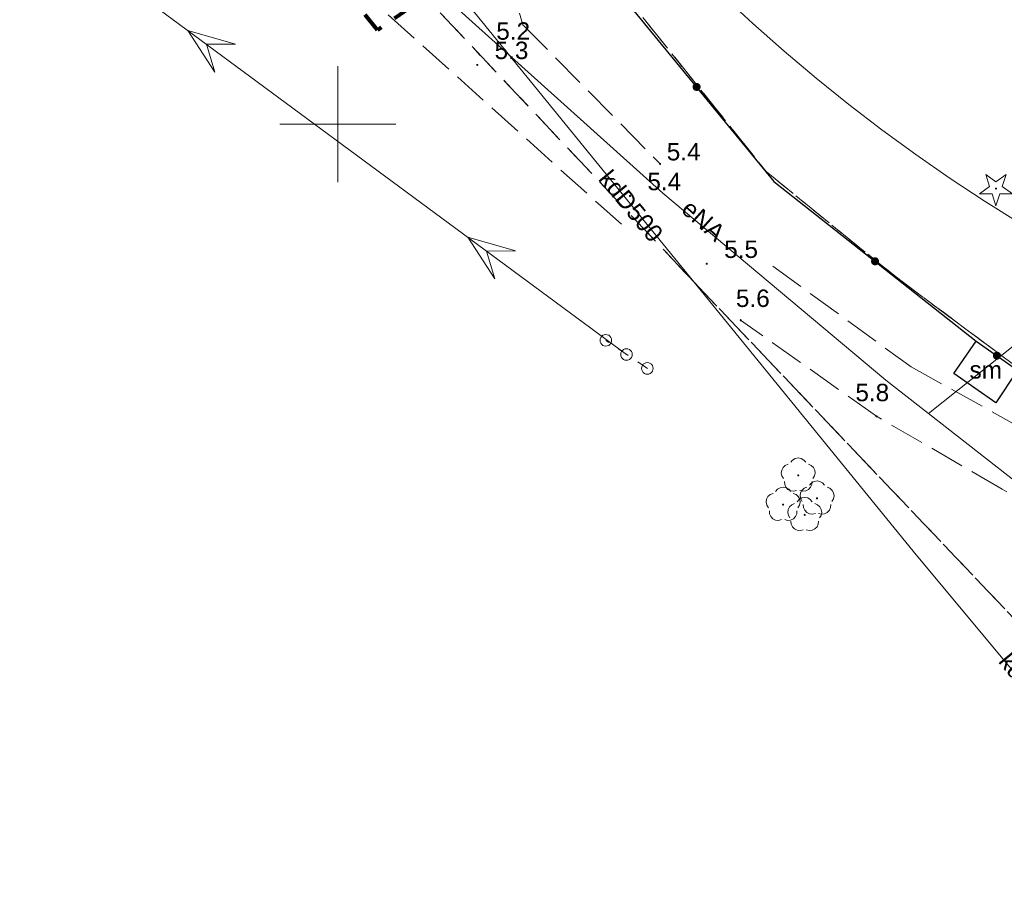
# Model space of a CAD drawing. Extents: x 5474185 to 5474933, y 5916077 to 5916824.
# Tile 122 of 256: x 5474536 to 5474579, y 5916216 to 5916255. Entities that reach past the tile are written whole.
import ezdxf
from ezdxf.enums import TextEntityAlignment as Align

# ---------------------------------------------------------------- set-up
doc = ezdxf.new("R2010")
doc.units = 0
for name, pattern in [('216-500', [2.5, 1.5, -1]), ('PRZER1-1', [1, 0.5, -0.5]), ('PRZER3-1', [2, 1.5, -0.5])]:
    doc.linetypes.add(name, pattern=pattern)
for name, color, linetype, lineweight in [('GESKKL', 253, 'CONTINUOUS', 18), ('GESUZY', 253, 'CONTINUOUS', 18), ('GSLKOG', 253, 'CONTINUOUS', 35), ('GSPRDI', 253, 'CONTINUOUS', 18), ('GSPRDL', 253, 'CONTINUOUS', 18), ('GSPWPN', 253, 'CONTINUOUS', 13), ('GSPWPN_O', 253, 'CONTINUOUS', 13), ('GSSISM', 253, 'CONTINUOUS', 25), ('GSSISM_O', 253, 'CONTINUOUS', 25), ('GSSKOA', 253, 'CONTINUOUS', 18), ('GULEPR', 254, 'CONTINUOUS', 18), ('GULEPR_O', 254, 'CONTINUOUS', 18), ('GULKPR', 7, 'CONTINUOUS', 18), ('GULKPR_O', 254, 'CONTINUOUS', 18), ('GUPISN', 253, 'CONTINUOUS', 18), ('IS HP zasięg', 251, 'CONTINUOUS', 20), ('Ramka sekcyjna', 253, 'CONTINUOUS', 18), ('Sieć wodociągowa', 253, 'CONTINUOUS', 40)]:
    doc.layers.add(name, color=color, linetype=linetype, lineweight=lineweight)
doc.styles.add('Arial', font='arial.ttf')

msp = doc.modelspace()

# ---------------------------------------------------------------- hatches: boundary and pattern name
at = {"layer": 'GSLKOG'}
for points in [[(5474565.442587, 5916251.435868), (5474565.398112, 5916251.446309), (5474565.357854, 5916251.467905), (5474565.324557, 5916251.499183), (5474565.300491, 5916251.538014), (5474565.287295, 5916251.581752), (5474565.285868, 5916251.627413), (5474565.296309, 5916251.671888), (5474565.317905, 5916251.712146), (5474565.349183, 5916251.745443), (5474565.388014, 5916251.769509), (5474565.431752, 5916251.782705), (5474565.477413, 5916251.784132), (5474565.521888, 5916251.773691), (5474565.562146, 5916251.752095), (5474565.595443, 5916251.720817), (5474565.619509, 5916251.681986), (5474565.632705, 5916251.638248), (5474565.634132, 5916251.592587), (5474565.623691, 5916251.548112), (5474565.602095, 5916251.507854), (5474565.570817, 5916251.474557), (5474565.531986, 5916251.450491), (5474565.488248, 5916251.437295)], [(5474565.442587, 5916251.435868), (5474565.398112, 5916251.446309), (5474565.357854, 5916251.467905), (5474565.324557, 5916251.499183), (5474565.300491, 5916251.538014), (5474565.287295, 5916251.581752), (5474565.285868, 5916251.627413), (5474565.296309, 5916251.671888), (5474565.317905, 5916251.712146), (5474565.349183, 5916251.745443), (5474565.388014, 5916251.769509), (5474565.431752, 5916251.782705), (5474565.477413, 5916251.784132), (5474565.521888, 5916251.773691), (5474565.562146, 5916251.752095), (5474565.595443, 5916251.720817), (5474565.619509, 5916251.681986), (5474565.632705, 5916251.638248), (5474565.634132, 5916251.592587), (5474565.623691, 5916251.548112), (5474565.602095, 5916251.507854), (5474565.570817, 5916251.474557), (5474565.531986, 5916251.450491), (5474565.488248, 5916251.437295)], [(5474573.170376, 5916243.92119), (5474573.124697, 5916243.921839), (5474573.080741, 5916243.934289), (5474573.041506, 5916243.95769), (5474573.009665, 5916243.990449), (5474572.987387, 5916244.030333), (5474572.97619, 5916244.074624), (5474572.976839, 5916244.120303), (5474572.989289, 5916244.164259), (5474573.01269, 5916244.203494), (5474573.045449, 5916244.235335), (5474573.085333, 5916244.257613), (5474573.129624, 5916244.26881), (5474573.175303, 5916244.268161), (5474573.219259, 5916244.255711), (5474573.258494, 5916244.23231), (5474573.290335, 5916244.199551), (5474573.312613, 5916244.159667), (5474573.32381, 5916244.115376), (5474573.323161, 5916244.069697), (5474573.310711, 5916244.025741), (5474573.28731, 5916243.986506), (5474573.254551, 5916243.954665), (5474573.214667, 5916243.932387)], [(5474573.170376, 5916243.92119), (5474573.124697, 5916243.921839), (5474573.080741, 5916243.934289), (5474573.041506, 5916243.95769), (5474573.009665, 5916243.990449), (5474572.987387, 5916244.030333), (5474572.97619, 5916244.074624), (5474572.976839, 5916244.120303), (5474572.989289, 5916244.164259), (5474573.01269, 5916244.203494), (5474573.045449, 5916244.235335), (5474573.085333, 5916244.257613), (5474573.129624, 5916244.26881), (5474573.175303, 5916244.268161), (5474573.219259, 5916244.255711), (5474573.258494, 5916244.23231), (5474573.290335, 5916244.199551), (5474573.312613, 5916244.159667), (5474573.32381, 5916244.115376), (5474573.323161, 5916244.069697), (5474573.310711, 5916244.025741), (5474573.28731, 5916243.986506), (5474573.254551, 5916243.954665), (5474573.214667, 5916243.932387)], [(5474578.385167, 5916239.85563), (5474578.340542, 5916239.865411), (5474578.299969, 5916239.886407), (5474578.266213, 5916239.91719), (5474578.241575, 5916239.955661), (5474578.227732, 5916239.999197), (5474578.22563, 5916240.044833), (5474578.235411, 5916240.089458), (5474578.256407, 5916240.130031), (5474578.28719, 5916240.163787), (5474578.325661, 5916240.188425), (5474578.369197, 5916240.202268), (5474578.414833, 5916240.20437), (5474578.459458, 5916240.194589), (5474578.500031, 5916240.173593), (5474578.533787, 5916240.14281), (5474578.558425, 5916240.104339), (5474578.572268, 5916240.060803), (5474578.57437, 5916240.015167), (5474578.564589, 5916239.970542), (5474578.543593, 5916239.929969), (5474578.51281, 5916239.896213), (5474578.474339, 5916239.871575), (5474578.430803, 5916239.857732)], [(5474578.385167, 5916239.85563), (5474578.340542, 5916239.865411), (5474578.299969, 5916239.886407), (5474578.266213, 5916239.91719), (5474578.241575, 5916239.955661), (5474578.227732, 5916239.999197), (5474578.22563, 5916240.044833), (5474578.235411, 5916240.089458), (5474578.256407, 5916240.130031), (5474578.28719, 5916240.163787), (5474578.325661, 5916240.188425), (5474578.369197, 5916240.202268), (5474578.414833, 5916240.20437), (5474578.459458, 5916240.194589), (5474578.500031, 5916240.173593), (5474578.533787, 5916240.14281), (5474578.558425, 5916240.104339), (5474578.572268, 5916240.060803), (5474578.57437, 5916240.015167), (5474578.564589, 5916239.970542), (5474578.543593, 5916239.929969), (5474578.51281, 5916239.896213), (5474578.474339, 5916239.871575), (5474578.430803, 5916239.857732)]]:
    msp.add_hatch(color=256, dxfattribs=at).paths.add_polyline_path(points)
at = {"layer": 'GSPRDI'}
msp.add_hatch(color=256, dxfattribs=at).paths.add_polyline_path([(5474578.36, 5916247.185), (5474578.346094, 5916247.187202), (5474578.33355, 5916247.193594), (5474578.323594, 5916247.20355), (5474578.317202, 5916247.216094), (5474578.315, 5916247.23), (5474578.317202, 5916247.243906), (5474578.323594, 5916247.25645), (5474578.33355, 5916247.266406), (5474578.346094, 5916247.272798), (5474578.36, 5916247.275), (5474578.373906, 5916247.272798), (5474578.38645, 5916247.266406), (5474578.396406, 5916247.25645), (5474578.402798, 5916247.243906), (5474578.405, 5916247.23), (5474578.402798, 5916247.216094), (5474578.396406, 5916247.20355), (5474578.38645, 5916247.193594), (5474578.373906, 5916247.187202)])
at = {"layer": 'GSPRDL'}
for points in [[(5474569.84, 5916234.825), (5474569.826094, 5916234.827202), (5474569.81355, 5916234.833594), (5474569.803594, 5916234.84355), (5474569.797202, 5916234.856094), (5474569.795, 5916234.87), (5474569.797202, 5916234.883906), (5474569.803594, 5916234.89645), (5474569.81355, 5916234.906406), (5474569.826094, 5916234.912798), (5474569.84, 5916234.915), (5474569.853906, 5916234.912798), (5474569.86645, 5916234.906406), (5474569.876406, 5916234.89645), (5474569.882798, 5916234.883906), (5474569.885, 5916234.87), (5474569.882798, 5916234.856094), (5474569.876406, 5916234.84355), (5474569.86645, 5916234.833594), (5474569.853906, 5916234.827202)], [(5474570.65, 5916233.835), (5474570.636094, 5916233.837202), (5474570.62355, 5916233.843594), (5474570.613594, 5916233.85355), (5474570.607202, 5916233.866094), (5474570.605, 5916233.88), (5474570.607202, 5916233.893906), (5474570.613594, 5916233.90645), (5474570.62355, 5916233.916406), (5474570.636094, 5916233.922798), (5474570.65, 5916233.925), (5474570.663906, 5916233.922798), (5474570.67645, 5916233.916406), (5474570.686406, 5916233.90645), (5474570.692798, 5916233.893906), (5474570.695, 5916233.88), (5474570.692798, 5916233.866094), (5474570.686406, 5916233.85355), (5474570.67645, 5916233.843594), (5474570.663906, 5916233.837202)], [(5474569.19, 5916233.565), (5474569.176094, 5916233.567202), (5474569.16355, 5916233.573594), (5474569.153594, 5916233.58355), (5474569.147202, 5916233.596094), (5474569.145, 5916233.61), (5474569.147202, 5916233.623906), (5474569.153594, 5916233.63645), (5474569.16355, 5916233.646406), (5474569.176094, 5916233.652798), (5474569.19, 5916233.655), (5474569.203906, 5916233.652798), (5474569.21645, 5916233.646406), (5474569.226406, 5916233.63645), (5474569.232798, 5916233.623906), (5474569.235, 5916233.61), (5474569.232798, 5916233.596094), (5474569.226406, 5916233.58355), (5474569.21645, 5916233.573594), (5474569.203906, 5916233.567202)], [(5474570.12, 5916233.125), (5474570.106094, 5916233.127202), (5474570.09355, 5916233.133594), (5474570.083594, 5916233.14355), (5474570.077202, 5916233.156094), (5474570.075, 5916233.17), (5474570.077202, 5916233.183906), (5474570.083594, 5916233.19645), (5474570.09355, 5916233.206406), (5474570.106094, 5916233.212798), (5474570.12, 5916233.215), (5474570.133906, 5916233.212798), (5474570.14645, 5916233.206406), (5474570.156406, 5916233.19645), (5474570.162798, 5916233.183906), (5474570.165, 5916233.17), (5474570.162798, 5916233.156094), (5474570.156406, 5916233.14355), (5474570.14645, 5916233.133594), (5474570.133906, 5916233.127202)]]:
    msp.add_hatch(color=256, dxfattribs=at).paths.add_polyline_path(points)
at = {"layer": 'GSPWPN'}
for points in [[(5474556.01, 5916252.515), (5474555.998353, 5916252.516533), (5474555.9875, 5916252.521029), (5474555.97818, 5916252.52818), (5474555.971029, 5916252.5375), (5474555.966533, 5916252.548353), (5474555.965, 5916252.56), (5474555.966533, 5916252.571647), (5474555.971029, 5916252.5825), (5474555.97818, 5916252.59182), (5474555.9875, 5916252.598971), (5474555.998353, 5916252.603467), (5474556.01, 5916252.605), (5474556.021647, 5916252.603467), (5474556.0325, 5916252.598971), (5474556.04182, 5916252.59182), (5474556.048971, 5916252.5825), (5474556.053467, 5916252.571647), (5474556.055, 5916252.56), (5474556.053467, 5916252.548353), (5474556.048971, 5916252.5375), (5474556.04182, 5916252.52818), (5474556.0325, 5916252.521029), (5474556.021647, 5916252.516533)], [(5474563.89, 5916248.245), (5474563.878353, 5916248.246533), (5474563.8675, 5916248.251029), (5474563.85818, 5916248.25818), (5474563.851029, 5916248.2675), (5474563.846533, 5916248.278353), (5474563.845, 5916248.29), (5474563.846533, 5916248.301647), (5474563.851029, 5916248.3125), (5474563.85818, 5916248.32182), (5474563.8675, 5916248.328971), (5474563.878353, 5916248.333467), (5474563.89, 5916248.335), (5474563.901647, 5916248.333467), (5474563.9125, 5916248.328971), (5474563.92182, 5916248.32182), (5474563.928971, 5916248.3125), (5474563.933467, 5916248.301647), (5474563.935, 5916248.29), (5474563.933467, 5916248.278353), (5474563.928971, 5916248.2675), (5474563.92182, 5916248.25818), (5474563.9125, 5916248.251029), (5474563.901647, 5916248.246533)], [(5474562.59, 5916246.865), (5474562.578353, 5916246.866533), (5474562.5675, 5916246.871029), (5474562.55818, 5916246.87818), (5474562.551029, 5916246.8875), (5474562.546533, 5916246.898353), (5474562.545, 5916246.91), (5474562.546533, 5916246.921647), (5474562.551029, 5916246.9325), (5474562.55818, 5916246.94182), (5474562.5675, 5916246.948971), (5474562.578353, 5916246.953467), (5474562.59, 5916246.955), (5474562.601647, 5916246.953467), (5474562.6125, 5916246.948971), (5474562.62182, 5916246.94182), (5474562.628971, 5916246.9325), (5474562.633467, 5916246.921647), (5474562.635, 5916246.91), (5474562.633467, 5916246.898353), (5474562.628971, 5916246.8875), (5474562.62182, 5916246.87818), (5474562.6125, 5916246.871029), (5474562.601647, 5916246.866533)], [(5474565.9, 5916243.945), (5474565.888353, 5916243.946533), (5474565.8775, 5916243.951029), (5474565.86818, 5916243.95818), (5474565.861029, 5916243.9675), (5474565.856533, 5916243.978353), (5474565.855, 5916243.99), (5474565.856533, 5916244.001647), (5474565.861029, 5916244.0125), (5474565.86818, 5916244.02182), (5474565.8775, 5916244.028971), (5474565.888353, 5916244.033467), (5474565.9, 5916244.035), (5474565.911647, 5916244.033467), (5474565.9225, 5916244.028971), (5474565.93182, 5916244.02182), (5474565.938971, 5916244.0125), (5474565.943467, 5916244.001647), (5474565.945, 5916243.99), (5474565.943467, 5916243.978353), (5474565.938971, 5916243.9675), (5474565.93182, 5916243.95818), (5474565.9225, 5916243.951029), (5474565.911647, 5916243.946533)], [(5474567.36, 5916241.515), (5474567.348353, 5916241.516533), (5474567.3375, 5916241.521029), (5474567.32818, 5916241.52818), (5474567.321029, 5916241.5375), (5474567.316533, 5916241.548353), (5474567.315, 5916241.56), (5474567.316533, 5916241.571647), (5474567.321029, 5916241.5825), (5474567.32818, 5916241.59182), (5474567.3375, 5916241.598971), (5474567.348353, 5916241.603467), (5474567.36, 5916241.605), (5474567.371647, 5916241.603467), (5474567.3825, 5916241.598971), (5474567.39182, 5916241.59182), (5474567.398971, 5916241.5825), (5474567.403467, 5916241.571647), (5474567.405, 5916241.56), (5474567.403467, 5916241.548353), (5474567.398971, 5916241.5375), (5474567.39182, 5916241.52818), (5474567.3825, 5916241.521029), (5474567.371647, 5916241.516533)], [(5474573.21, 5916237.375), (5474573.198353, 5916237.376533), (5474573.1875, 5916237.381029), (5474573.17818, 5916237.38818), (5474573.171029, 5916237.3975), (5474573.166533, 5916237.408353), (5474573.165, 5916237.42), (5474573.166533, 5916237.431647), (5474573.171029, 5916237.4425), (5474573.17818, 5916237.45182), (5474573.1875, 5916237.458971), (5474573.198353, 5916237.463467), (5474573.21, 5916237.465), (5474573.221647, 5916237.463467), (5474573.2325, 5916237.458971), (5474573.24182, 5916237.45182), (5474573.248971, 5916237.4425), (5474573.253467, 5916237.431647), (5474573.255, 5916237.42), (5474573.253467, 5916237.408353), (5474573.248971, 5916237.3975), (5474573.24182, 5916237.38818), (5474573.2325, 5916237.381029), (5474573.221647, 5916237.376533)]]:
    msp.add_hatch(color=256, dxfattribs=at).paths.add_polyline_path(points)

# ---------------------------------------------------------------- linework, layer by layer
at = {"layer": 'GESKKL', "linetype": 'PRZER3-1', "lineweight": 13}
for p, q in [((5474565.06, 5916243.51, 10.06), (5474546.87, 5916262.81, 10.06)), ((5474562.02, 5916256.01, 10.06), (5474568.46, 5916247.96, 10.06)), ((5474568.46, 5916247.96, 10.06), (5474574.01, 5916243.45, 10.06)), ((5474596.65, 5916210.27, 10.06), (5474565.06, 5916243.51, 10.06)), ((5474574.01, 5916243.45, 10.06), (5474581.25, 5916238.06, 10.06))]:
    msp.add_line(p, q, dxfattribs=at)
at = {"layer": 'GESUZY', "linetype": 'PRZER1-1', "lineweight": 13}
for p, q in [((5474565.06, 5916243.51, 10.08), (5474546.87, 5916262.81, 10.08)), ((5474546.87, 5916262.81, 10.08), (5474565.06, 5916243.51, 10.08)), ((5474562.02, 5916256.01, 10.08), (5474568.46, 5916247.96, 10.08)), ((5474568.46, 5916247.96, 10.08), (5474562.02, 5916256.01, 10.08)), ((5474568.46, 5916247.96, 10.08), (5474574.01, 5916243.45, 10.08)), ((5474574.01, 5916243.45, 10.08), (5474568.46, 5916247.96, 10.08)), ((5474596.65, 5916210.27, 10.08), (5474565.06, 5916243.51, 10.08)), ((5474565.06, 5916243.51, 10.08), (5474596.65, 5916210.27, 10.08)), ((5474574.01, 5916243.45, 10.08), (5474581.25, 5916238.06, 10.08)), ((5474581.25, 5916238.06, 10.08), (5474574.01, 5916243.45, 10.08))]:
    msp.add_line(p, q, dxfattribs=at)
at = {"layer": 'GSLKOG', "linetype": 'Continuous', "lineweight": 30}
for p, q in [((5474562.13, 5916255.68, 10.18), (5474568.79, 5916247.54, 10.18)), ((5474568.79, 5916247.54, 10.18), (5474577.51, 5916240.65, 10.18)), ((5474577.51, 5916240.65, 10.18), (5474579.29, 5916239.41, 10.18))]:
    msp.add_line(p, q, dxfattribs=at)
at = {"layer": 'GSPRDI', "elevation": 10.12, "flags": 128}
msp.add_lwpolyline([(5474578.632471, 5916247.318531), (5474579.073338, 5916246.998222), (5474578.528396, 5916246.998222), (5474578.36, 5916246.479952), (5474578.191604, 5916246.998222), (5474577.646662, 5916246.998222), (5474578.087529, 5916247.318531), (5474577.919133, 5916247.836801), (5474578.36, 5916247.516493), (5474578.800867, 5916247.836801), (5474578.632471, 5916247.318531)], close=True, dxfattribs=at)
at = {"layer": 'GSPRDL', "elevation": 10.12, "flags": 128}
for points in [[(5474569.515723, 5916235.433333), (5474569.599447, 5916235.532679), (5474569.712044, 5916235.597494), (5474569.84, 5916235.62), (5474569.967956, 5916235.597494), (5474570.080553, 5916235.532679), (5474570.164277, 5916235.433333)], [(5474569.204031, 5916234.735674), (5474569.13542, 5916234.845999), (5474569.108571, 5916234.973115), (5474569.126708, 5916235.101763), (5474569.187652, 5916235.216501), (5474569.28409, 5916235.303559), (5474569.404445, 5916235.352485)], [(5474570.275555, 5916235.352485), (5474570.39591, 5916235.303559), (5474570.492348, 5916235.216501), (5474570.553292, 5916235.101763), (5474570.571429, 5916234.973115), (5474570.54458, 5916234.845999), (5474570.475969, 5916234.735674)], [(5474568.865723, 5916234.173333), (5474568.949447, 5916234.272679), (5474569.062044, 5916234.337494), (5474569.19, 5916234.36), (5474569.317956, 5916234.337494), (5474569.430553, 5916234.272679), (5474569.514277, 5916234.173333)], [(5474569.771227, 5916234.223649), (5474569.645099, 5916234.192488), (5474569.515908, 5916234.206234), (5474569.399161, 5916234.263237), (5474569.308871, 5916234.356655), (5474569.255875, 5916234.475275), (5474569.246535, 5916234.604859)], [(5474570.433465, 5916234.604859), (5474570.424125, 5916234.475275), (5474570.371129, 5916234.356655), (5474570.280839, 5916234.263237), (5474570.164092, 5916234.206234), (5474570.034901, 5916234.192488), (5474569.908773, 5916234.223649)], [(5474570.014031, 5916233.745674), (5474569.94542, 5916233.855999), (5474569.918571, 5916233.983115), (5474569.936708, 5916234.111763), (5474569.997652, 5916234.226501), (5474570.09409, 5916234.313559), (5474570.214445, 5916234.362485)], [(5474570.325723, 5916234.443333), (5474570.409447, 5916234.542679), (5474570.522044, 5916234.607494), (5474570.65, 5916234.63), (5474570.777956, 5916234.607494), (5474570.890553, 5916234.542679), (5474570.974277, 5916234.443333)], [(5474571.085555, 5916234.362485), (5474571.20591, 5916234.313559), (5474571.302348, 5916234.226501), (5474571.363292, 5916234.111763), (5474571.381429, 5916233.983115), (5474571.35458, 5916233.855999), (5474571.285969, 5916233.745674)], [(5474568.554031, 5916233.475674), (5474568.48542, 5916233.585999), (5474568.458571, 5916233.713115), (5474568.476708, 5916233.841763), (5474568.537652, 5916233.956501), (5474568.63409, 5916234.043559), (5474568.754445, 5916234.092485)], [(5474569.625555, 5916234.092485), (5474569.74591, 5916234.043559), (5474569.842348, 5916233.956501), (5474569.903292, 5916233.841763), (5474569.921429, 5916233.713115), (5474569.89458, 5916233.585999), (5474569.825969, 5916233.475674)], [(5474569.795723, 5916233.733333), (5474569.879447, 5916233.832679), (5474569.992044, 5916233.897494), (5474570.12, 5916233.92), (5474570.247956, 5916233.897494), (5474570.360553, 5916233.832679), (5474570.444277, 5916233.733333)], [(5474569.484031, 5916233.035674), (5474569.41542, 5916233.145999), (5474569.388571, 5916233.273115), (5474569.406708, 5916233.401763), (5474569.467652, 5916233.516501), (5474569.56409, 5916233.603559), (5474569.684445, 5916233.652485)], [(5474570.581227, 5916233.233649), (5474570.455099, 5916233.202488), (5474570.325908, 5916233.216234), (5474570.209161, 5916233.273237), (5474570.118871, 5916233.366655), (5474570.065875, 5916233.485275), (5474570.056535, 5916233.614859)], [(5474570.555555, 5916233.652485), (5474570.67591, 5916233.603559), (5474570.772348, 5916233.516501), (5474570.833292, 5916233.401763), (5474570.851429, 5916233.273115), (5474570.82458, 5916233.145999), (5474570.755969, 5916233.035674)], [(5474571.243465, 5916233.614859), (5474571.234125, 5916233.485275), (5474571.181129, 5916233.366655), (5474571.090839, 5916233.273237), (5474570.974092, 5916233.216234), (5474570.844901, 5916233.202488), (5474570.718773, 5916233.233649)], [(5474569.121227, 5916232.963649), (5474568.995099, 5916232.932488), (5474568.865908, 5916232.946234), (5474568.749161, 5916233.003237), (5474568.658871, 5916233.096655), (5474568.605875, 5916233.215275), (5474568.596535, 5916233.344859)], [(5474569.783465, 5916233.344859), (5474569.774125, 5916233.215275), (5474569.721129, 5916233.096655), (5474569.630839, 5916233.003237), (5474569.514092, 5916232.946234), (5474569.384901, 5916232.932488), (5474569.258773, 5916232.963649)], [(5474570.051227, 5916232.523649), (5474569.925099, 5916232.492488), (5474569.795908, 5916232.506234), (5474569.679161, 5916232.563237), (5474569.588871, 5916232.656655), (5474569.535875, 5916232.775275), (5474569.526535, 5916232.904859)], [(5474570.713465, 5916232.904859), (5474570.704125, 5916232.775275), (5474570.651129, 5916232.656655), (5474570.560839, 5916232.563237), (5474570.444092, 5916232.506234), (5474570.314901, 5916232.492488), (5474570.188773, 5916232.523649)]]:
    msp.add_lwpolyline(points, dxfattribs=at)
at = {"layer": 'GSSISM', "linetype": 'Continuous', "lineweight": 30}
for p, q in [((5474576.55, 5916239.26, 10.18), (5474577.51, 5916240.65, 10.18)), ((5474577.51, 5916240.65, 10.18), (5474579.29, 5916239.41, 10.18)), ((5474579.29, 5916239.41, 10.18), (5474578.36, 5916238, 10.18)), ((5474578.36, 5916238, 10.18), (5474576.55, 5916239.26, 10.18))]:
    msp.add_line(p, q, dxfattribs=at)
at = {"layer": 'GSSKOA', "linetype": 'PRZER3-1', "lineweight": 13}
for p, q in [((5474556.65, 5916258.61, 10.18), (5474557.98, 5916254.29, 10.18)), ((5474562.22, 5916245.69, 10.18), (5474549.68, 5916256.96, 10.18)), ((5474557.98, 5916254.29, 10.18), (5474563.89, 5916248.29, 10.18)), ((5474568.74, 5916243.89, 10.18), (5474574.7, 5916239.55, 10.18)), ((5474573.21, 5916237.42, 10.18), (5474567.36, 5916241.56, 10.18)), ((5474574.7, 5916239.55, 10.18), (5474579.6, 5916236.83, 10.18)), ((5474578.62, 5916234.28, 10.18), (5474573.21, 5916237.42, 10.18)), ((5474582.35, 5916232.26, 10.18), (5474578.62, 5916234.28, 10.18))]:
    msp.add_line(p, q, dxfattribs=at)
at = {"layer": 'GULEPR', "linetype": 'Continuous', "lineweight": 13}
for p, q in [((5474501.95, 5916284.77, 10.14), (5474562.44, 5916240.08, 10.14)), ((5474547.74, 5916261.67, 10.14), (5474564.01, 5916247.03, 10.14)), ((5474564.01, 5916247.03, 10.14), (5474573.61, 5916238.98, 10.14)), ((5474573.61, 5916238.98, 10.14), (5474575.45, 5916237.54, 10.14)), ((5474575.45, 5916237.54, 10.14), (5474582.85, 5916231.74, 10.14))]:
    msp.add_line(p, q, dxfattribs=at)
at = {"layer": 'GULEPR', "linetype": 'Continuous', "lineweight": 18, "elevation": 10.14, "flags": 128}
msp.add_lwpolyline([(5474584.72, 5916244.91), (5474575.45, 5916237.54)], dxfattribs=at)
at = {"layer": 'GULEPR'}
for points in [[(5474544.343177, 5916253.449929, 10.14), (5474545.593145, 5916253.458937, 10.14), (5474543.538874, 5916254.044148, 10.14), (5474544.701816, 5916252.252483, 10.14)], [(5474556.407726, 5916244.536643, 10.14), (5474557.657693, 5916244.545651, 10.14), (5474555.603422, 5916245.130862, 10.14), (5474556.766365, 5916243.339197, 10.14)]]:
    msp.add_3dface(points, dxfattribs=at)
at = {"layer": 'GULKPR', "linetype": 'Continuous', "lineweight": 13}
for p, q in [((5474574.79, 5916231.61, 10.14), (5474550.69, 5916261.21, 10.14)), ((5474595.15, 5916207.13, 10.14), (5474574.79, 5916231.61, 10.14))]:
    msp.add_line(p, q, dxfattribs=at)
at = {"layer": 'GUPISN', "elevation": 10.16, "flags": 128}
for points in [[(5474561.55, 5916240.94), (5474561.614705, 5916240.931481), (5474561.675, 5916240.906506), (5474561.726777, 5916240.866777), (5474561.766506, 5916240.815), (5474561.791481, 5916240.754705), (5474561.8, 5916240.69), (5474561.791481, 5916240.625295), (5474561.766506, 5916240.565), (5474561.726777, 5916240.513223), (5474561.675, 5916240.473494), (5474561.614705, 5916240.448519), (5474561.55, 5916240.44), (5474561.485295, 5916240.448519), (5474561.425, 5916240.473494), (5474561.373223, 5916240.513223), (5474561.333494, 5916240.565), (5474561.308519, 5916240.625295), (5474561.3, 5916240.69), (5474561.308519, 5916240.754705), (5474561.333494, 5916240.815), (5474561.373223, 5916240.866777), (5474561.425, 5916240.906506), (5474561.485295, 5916240.931481), (5474561.55, 5916240.94)], [(5474562.44, 5916240.33), (5474562.504705, 5916240.321481), (5474562.565, 5916240.296506), (5474562.616777, 5916240.256777), (5474562.656506, 5916240.205), (5474562.681481, 5916240.144705), (5474562.69, 5916240.08), (5474562.681481, 5916240.015295), (5474562.656506, 5916239.955), (5474562.616777, 5916239.903223), (5474562.565, 5916239.863494), (5474562.504705, 5916239.838519), (5474562.44, 5916239.83), (5474562.375295, 5916239.838519), (5474562.315, 5916239.863494), (5474562.263223, 5916239.903223), (5474562.223494, 5916239.955), (5474562.198519, 5916240.015295), (5474562.19, 5916240.08), (5474562.198519, 5916240.144705), (5474562.223494, 5916240.205), (5474562.263223, 5916240.256777), (5474562.315, 5916240.296506), (5474562.375295, 5916240.321481), (5474562.44, 5916240.33)], [(5474563.34, 5916239.73), (5474563.404705, 5916239.721481), (5474563.465, 5916239.696506), (5474563.516777, 5916239.656777), (5474563.556506, 5916239.605), (5474563.581481, 5916239.544705), (5474563.59, 5916239.48), (5474563.581481, 5916239.415295), (5474563.556506, 5916239.355), (5474563.516777, 5916239.303223), (5474563.465, 5916239.263494), (5474563.404705, 5916239.238519), (5474563.34, 5916239.23), (5474563.275295, 5916239.238519), (5474563.215, 5916239.263494), (5474563.163223, 5916239.303223), (5474563.123494, 5916239.355), (5474563.098519, 5916239.415295), (5474563.09, 5916239.48), (5474563.098519, 5916239.544705), (5474563.123494, 5916239.605), (5474563.163223, 5916239.656777), (5474563.215, 5916239.696506), (5474563.275295, 5916239.721481), (5474563.34, 5916239.73)]]:
    msp.add_lwpolyline(points, close=True, dxfattribs=at)
at = {"layer": 'GUPISN', "linetype": 'PRZER1-1', "lineweight": 18, "elevation": 10.16}
msp.add_lwpolyline([(5474563.34, 5916239.48), (5474561.55, 5916240.69)], dxfattribs=at)
at = {"layer": 'IS HP zasięg', "lineweight": 20, "ltscale": 0.7}
msp.add_circle((5474618.317819, 5916309.855134, 10.16), 75, dxfattribs=at)
at = {"layer": 'Ramka sekcyjna', "linetype": 'Continuous', "lineweight": 18, "elevation": 100, "flags": 128}
for points in [[(5474550, 5916250), (5474550, 5916252.5)], [(5474552.5, 5916250), (5474547.5, 5916250)], [(5474552.5, 5916250), (5474547.5, 5916250)], [(5474550, 5916250), (5474550, 5916247.5)]]:
    msp.add_lwpolyline(points, dxfattribs=at)
at = {"layer": 'Sieć wodociągowa', "linetype": '216-500', "lineweight": 80, "ltscale": 0.7, "flags": 128}
msp.add_lwpolyline([(5474639.869806, 5916212.126617), (5474591.959812, 5916281.625874), (5474551.712383, 5916254.056825), (5474329.196562, 5916529.052215), (5474464.624498, 5916643.592803), (5474589.816575, 5916486.173867), (5474604.985748, 5916472.173823), (5474772.523912, 5916261.364361), (5474653.387527, 5916193.483494), (5474639.869806, 5916212.126617)], close=True, dxfattribs=at)

# ---------------------------------------------------------------- texts
at = {"layer": 'GSPWPN_O', "linetype": 'Continuous', "lineweight": 0, "style": 'Arial'}
for s, p in [('5.2', (5474556.83118, 5916253.64419, 10.8)), ('5.3', (5474556.76, 5916252.81, 10.8)), ('5.4', (5474564.175417, 5916248.443212, 10.8)), ('5.4', (5474563.34, 5916247.16, 10.8)), ('5.5', (5474566.65, 5916244.24, 10.8)), ('5.6', (5474567.155593, 5916242.128136, 10.8)), ('5.8', (5474572.303044, 5916238.067669, 10.8))]:
    msp.add_text(s, height=0.75, dxfattribs=at).set_placement(p)
at = {"layer": 'GSSISM_O', "linetype": 'Continuous', "lineweight": 0, "style": 'Arial'}
msp.add_text('sm', height=0.75, dxfattribs=at).set_placement((5474577.92, 5916239.041862, 10.8), align=Align.CENTER)
at = {"layer": 'GULEPR_O', "linetype": 'Continuous', "lineweight": 0, "style": 'Arial'}
msp.add_text('eNA', height=0.75, rotation=318.018628, dxfattribs=at).set_placement((5474565.507533, 5916245.579335, 10.8), align=Align.CENTER)
at = {"layer": 'GULKPR_O', "linetype": 'Continuous', "lineweight": 0, "style": 'Arial'}
for p in [(5474562.348742, 5916246.239388, 10.8), (5474579.57766, 5916225.446582, 10.8)]:
    msp.add_text('kdD500', height=0.75, rotation=309.491861, dxfattribs=at).set_placement(p, align=Align.CENTER)

doc.saveas('drawing.dxf')
